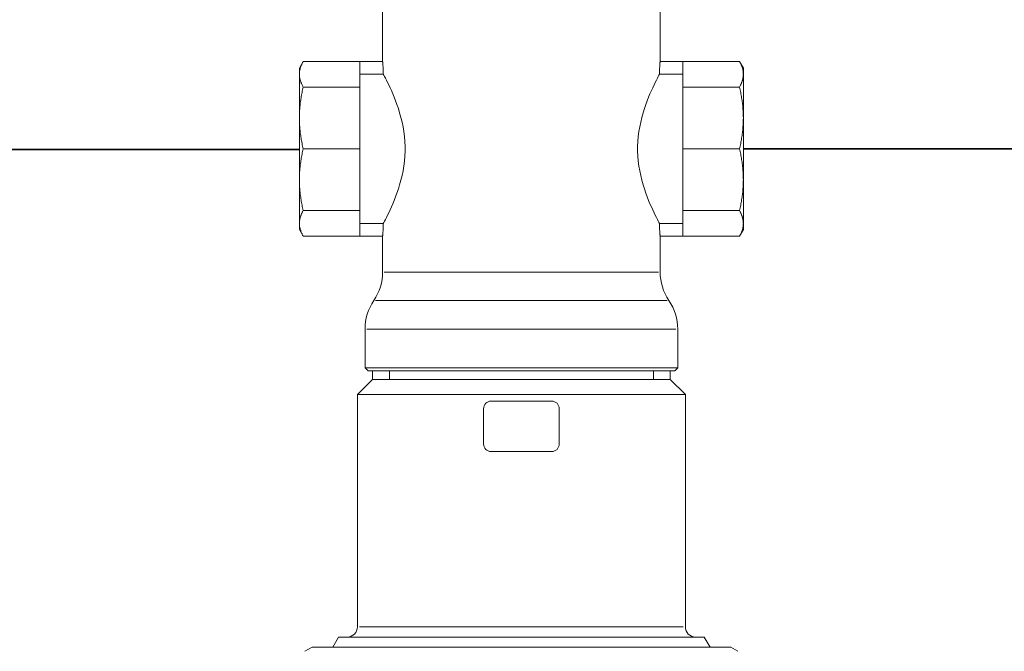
# Model space of a CAD drawing. Header units: millimetres. Extents: x 14365 to 105143, y -126377 to -22383.
# Tile 144 of 191: x 71439 to 71634, y -119693 to -119568. Entities that reach past the tile are written whole.
import ezdxf

# ---------------------------------------------------------------- set-up
doc = ezdxf.new("R2010")
doc.units = ezdxf.units.MM
doc.layers.add('UT_SCHÉMA_PŘÍVOD', color=10, linetype='Continuous', lineweight=35)
doc.layers.add('UT_ZARIZENI - ARMATURY', color=6, linetype='Continuous', lineweight=5)

msp = doc.modelspace()

# ---------------------------------------------------------------- linework, layer by layer
at = {"layer": 'UT_SCHÉMA_PŘÍVOD'}
for p, q in [((71328.24, -119593.63), (71494.57, -119593.63)), ((71983.57, -119593.63), (71582.57, -119593.46))]:
    msp.add_line(p, q, dxfattribs=at)
at = {"layer": 'UT_ZARIZENI - ARMATURY'}
for p, q in [((71511.07, -119551.04), (71511.07, -119576.16)), ((71566.07, -119551.04), (71566.07, -119576.16)), ((71494.57, -119577.46), (71495.33, -119576.14)), ((71495.03, -119576.7), (71494.99, -119576.81)), ((71495.09, -119576.59), (71495.03, -119576.7)), ((71495.14, -119576.48), (71495.09, -119576.59)), ((71495.2, -119576.37), (71495.14, -119576.48)), ((71495.26, -119576.26), (71495.2, -119576.37)), ((71495.33, -119576.14), (71495.26, -119576.26)), ((71495.33, -119576.14), (71506.57, -119576.14)), ((71506.57, -119576.16), (71506.57, -119576.14)), ((71506.57, -119576.16), (71506.57, -119576.86)), ((71506.57, -119576.16), (71511.07, -119576.16)), ((71511.07, -119576.16), (71511.07, -119576.17)), ((71511.07, -119576.17), (71511.07, -119576.18)), ((71511.07, -119576.18), (71511.07, -119576.21)), ((71511.07, -119576.21), (71511.07, -119576.25)), ((71511.07, -119576.25), (71511.08, -119576.29)), ((71511.08, -119576.29), (71511.08, -119576.35)), ((71511.08, -119576.35), (71511.09, -119576.42)), ((71511.09, -119576.42), (71511.09, -119576.5)), ((71511.09, -119576.5), (71511.1, -119576.59)), ((71511.1, -119576.59), (71511.11, -119576.68)), ((71511.11, -119576.68), (71511.11, -119576.79)), ((71566.02, -119576.68), (71566.03, -119576.59)), ((71566.02, -119576.79), (71566.02, -119576.68)), ((71566.03, -119576.59), (71566.04, -119576.5)), ((71566.04, -119576.42), (71566.05, -119576.35)), ((71566.04, -119576.5), (71566.04, -119576.42)), ((71566.05, -119576.29), (71566.06, -119576.25)), ((71566.05, -119576.35), (71566.05, -119576.29)), ((71566.06, -119576.17), (71566.07, -119576.16)), ((71566.06, -119576.18), (71566.06, -119576.17)), ((71566.06, -119576.21), (71566.06, -119576.18)), ((71566.06, -119576.25), (71566.06, -119576.21)), ((71566.07, -119576.16), (71570.57, -119576.16)), ((71581.8, -119576.14), (71570.57, -119576.14)), ((71570.57, -119576.16), (71570.57, -119576.14)), ((71570.57, -119576.86), (71570.57, -119576.16)), ((71582.57, -119577.46), (71581.8, -119576.14)), ((71581.8, -119576.14), (71581.87, -119576.26)), ((71581.87, -119576.26), (71581.93, -119576.37)), ((71581.93, -119576.37), (71581.99, -119576.48)), ((71581.99, -119576.48), (71582.04, -119576.59)), ((71582.04, -119576.59), (71582.1, -119576.7)), ((71582.1, -119576.7), (71582.14, -119576.81)), ((71494.57, -119577.46), (71494.57, -119578.68)), ((71494.58, -119578.38), (71494.57, -119578.48)), ((71494.57, -119578.48), (71494.57, -119578.58)), ((71494.57, -119578.58), (71494.57, -119578.68)), ((71494.57, -119578.68), (71494.57, -119587.34)), ((71494.57, -119578.68), (71494.57, -119578.78)), ((71494.59, -119578.27), (71494.58, -119578.38)), ((71494.6, -119578.17), (71494.59, -119578.27)), ((71494.61, -119578.07), (71494.6, -119578.17)), ((71494.63, -119577.97), (71494.61, -119578.07)), ((71494.65, -119577.86), (71494.63, -119577.97)), ((71494.67, -119577.76), (71494.65, -119577.86)), ((71494.69, -119577.66), (71494.67, -119577.76)), ((71494.72, -119577.55), (71494.69, -119577.66)), ((71494.75, -119577.45), (71494.72, -119577.55)), ((71494.78, -119577.35), (71494.75, -119577.45)), ((71494.82, -119577.24), (71494.78, -119577.35)), ((71494.86, -119577.13), (71494.82, -119577.24)), ((71494.9, -119577.03), (71494.86, -119577.13)), ((71494.94, -119576.92), (71494.9, -119577.03)), ((71494.99, -119576.81), (71494.94, -119576.92)), ((71506.57, -119581.22), (71506.57, -119576.86)), ((71511.18, -119578.67), (71506.57, -119578.67)), ((71510.95, -119578.66), (71506.8, -119578.66)), ((71511.11, -119576.79), (71511.12, -119576.89)), ((71511.12, -119576.89), (71511.13, -119577.01)), ((71511.13, -119577.01), (71511.14, -119577.13)), ((71511.14, -119577.13), (71511.14, -119577.27)), ((71511.14, -119577.27), (71511.15, -119577.41)), ((71511.15, -119577.41), (71511.16, -119577.55)), ((71511.16, -119577.55), (71511.16, -119577.71)), ((71511.16, -119577.71), (71511.17, -119577.86)), ((71511.17, -119577.86), (71511.17, -119578.02)), ((71511.17, -119578.02), (71511.17, -119578.18)), ((71511.17, -119578.18), (71511.18, -119578.34)), ((71511.18, -119578.34), (71511.18, -119578.5)), ((71511.18, -119578.5), (71511.18, -119578.66)), ((71511.18, -119578.66), (71511.18, -119578.67)), ((71511.18, -119578.67), (71511.29, -119578.87)), ((71565.84, -119578.87), (71565.95, -119578.67)), ((71565.95, -119578.34), (71565.96, -119578.18)), ((71565.95, -119578.5), (71565.95, -119578.34)), ((71565.95, -119578.66), (71565.95, -119578.5)), ((71565.95, -119578.67), (71565.95, -119578.66)), ((71570.57, -119578.67), (71565.95, -119578.67)), ((71565.96, -119577.86), (71565.97, -119577.71)), ((71565.96, -119578.02), (71565.96, -119577.86)), ((71565.96, -119578.18), (71565.96, -119578.02)), ((71565.97, -119577.55), (71565.98, -119577.41)), ((71565.97, -119577.71), (71565.97, -119577.55)), ((71565.98, -119577.41), (71565.99, -119577.27)), ((71565.99, -119577.13), (71566, -119577.01)), ((71565.99, -119577.27), (71565.99, -119577.13)), ((71566, -119577.01), (71566.01, -119576.89)), ((71566.01, -119576.89), (71566.02, -119576.79)), ((71570.33, -119578.66), (71566.18, -119578.66)), ((71570.57, -119581.22), (71570.57, -119576.86)), ((71582.14, -119576.81), (71582.19, -119576.92)), ((71582.19, -119576.92), (71582.23, -119577.03)), ((71582.23, -119577.03), (71582.28, -119577.13)), ((71582.28, -119577.13), (71582.31, -119577.24)), ((71582.31, -119577.24), (71582.35, -119577.35)), ((71582.35, -119577.35), (71582.38, -119577.45)), ((71582.38, -119577.45), (71582.41, -119577.55)), ((71582.41, -119577.55), (71582.44, -119577.66)), ((71582.44, -119577.66), (71582.46, -119577.76)), ((71582.46, -119577.76), (71582.48, -119577.86)), ((71582.48, -119577.86), (71582.5, -119577.97)), ((71582.5, -119577.97), (71582.52, -119578.07)), ((71582.52, -119578.07), (71582.53, -119578.17)), ((71582.53, -119578.17), (71582.54, -119578.27)), ((71582.54, -119578.27), (71582.55, -119578.38)), ((71582.55, -119578.38), (71582.56, -119578.48)), ((71582.56, -119578.48), (71582.56, -119578.58)), ((71582.56, -119578.58), (71582.57, -119578.68)), ((71582.57, -119578.68), (71582.56, -119578.78)), ((71582.57, -119578.68), (71582.57, -119577.46)), ((71582.57, -119587.34), (71582.57, -119578.68)), ((71494.57, -119578.78), (71494.57, -119578.88)), ((71494.57, -119578.88), (71494.58, -119578.98)), ((71494.58, -119578.98), (71494.59, -119579.09)), ((71494.59, -119579.09), (71494.6, -119579.19)), ((71494.6, -119579.19), (71494.61, -119579.29)), ((71494.61, -119579.29), (71494.63, -119579.39)), ((71494.63, -119579.39), (71494.65, -119579.5)), ((71494.65, -119579.5), (71494.67, -119579.6)), ((71494.67, -119579.6), (71494.69, -119579.7)), ((71494.69, -119579.7), (71494.72, -119579.81)), ((71494.72, -119579.81), (71494.75, -119579.91)), ((71494.75, -119579.91), (71494.78, -119580.01)), ((71494.78, -119580.01), (71494.82, -119580.12)), ((71494.82, -119580.12), (71494.86, -119580.23)), ((71494.86, -119580.23), (71494.9, -119580.33)), ((71494.9, -119580.33), (71494.94, -119580.44)), ((71494.94, -119580.44), (71494.99, -119580.55)), ((71494.99, -119580.55), (71495.03, -119580.66)), ((71495.03, -119580.66), (71495.09, -119580.77)), ((71511.29, -119578.87), (71511.43, -119579.14)), ((71511.43, -119579.14), (71511.6, -119579.46)), ((71511.6, -119579.46), (71511.8, -119579.85)), ((71511.8, -119579.85), (71512.02, -119580.3)), ((71512.02, -119580.3), (71512.27, -119580.8)), ((71564.86, -119580.8), (71565.11, -119580.3)), ((71565.11, -119580.3), (71565.33, -119579.85)), ((71565.33, -119579.85), (71565.53, -119579.46)), ((71565.53, -119579.46), (71565.7, -119579.14)), ((71565.7, -119579.14), (71565.84, -119578.87)), ((71582.1, -119580.66), (71582.04, -119580.77)), ((71582.14, -119580.55), (71582.1, -119580.66)), ((71582.19, -119580.44), (71582.14, -119580.55)), ((71582.23, -119580.33), (71582.19, -119580.44)), ((71582.28, -119580.23), (71582.23, -119580.33)), ((71582.31, -119580.12), (71582.28, -119580.23)), ((71582.35, -119580.01), (71582.31, -119580.12)), ((71582.38, -119579.91), (71582.35, -119580.01)), ((71582.41, -119579.81), (71582.38, -119579.91)), ((71582.44, -119579.7), (71582.41, -119579.81)), ((71582.46, -119579.6), (71582.44, -119579.7)), ((71582.48, -119579.5), (71582.46, -119579.6)), ((71582.5, -119579.39), (71582.48, -119579.5)), ((71582.52, -119579.29), (71582.5, -119579.39)), ((71582.53, -119579.19), (71582.52, -119579.29)), ((71582.54, -119579.09), (71582.53, -119579.19)), ((71582.55, -119578.98), (71582.54, -119579.09)), ((71582.56, -119578.88), (71582.55, -119578.98)), ((71582.56, -119578.78), (71582.56, -119578.88)), ((71495.03, -119582.57), (71494.99, -119582.83)), ((71495.09, -119582.3), (71495.03, -119582.57)), ((71495.09, -119580.77), (71495.14, -119580.88)), ((71495.14, -119582.03), (71495.09, -119582.3)), ((71495.14, -119580.88), (71495.2, -119580.99)), ((71495.2, -119581.76), (71495.14, -119582.03)), ((71495.2, -119580.99), (71495.26, -119581.1)), ((71495.26, -119581.49), (71495.2, -119581.76)), ((71495.26, -119581.1), (71495.33, -119581.22)), ((71495.33, -119581.22), (71495.26, -119581.49)), ((71495.33, -119581.22), (71506.57, -119581.22)), ((71506.57, -119593.46), (71506.57, -119581.22)), ((71512.27, -119580.8), (71512.53, -119581.35)), ((71512.53, -119581.35), (71512.8, -119581.94)), ((71512.8, -119581.94), (71513.07, -119582.57)), ((71513.07, -119582.57), (71513.35, -119583.23)), ((71563.78, -119583.23), (71564.06, -119582.57)), ((71564.06, -119582.57), (71564.33, -119581.94)), ((71564.33, -119581.94), (71564.6, -119581.35)), ((71564.6, -119581.35), (71564.86, -119580.8)), ((71581.8, -119581.22), (71570.57, -119581.22)), ((71570.57, -119593.46), (71570.57, -119581.22)), ((71581.87, -119581.1), (71581.8, -119581.22)), ((71581.87, -119581.49), (71581.8, -119581.22)), ((71581.93, -119580.99), (71581.87, -119581.1)), ((71581.93, -119581.76), (71581.87, -119581.49)), ((71581.99, -119580.88), (71581.93, -119580.99)), ((71581.99, -119582.03), (71581.93, -119581.76)), ((71582.04, -119580.77), (71581.99, -119580.88)), ((71582.04, -119582.3), (71581.99, -119582.03)), ((71582.1, -119582.57), (71582.04, -119582.3)), ((71582.14, -119582.83), (71582.1, -119582.57)), ((71494.75, -119584.37), (71494.72, -119584.62)), ((71494.78, -119584.12), (71494.75, -119584.37)), ((71494.82, -119583.86), (71494.78, -119584.12)), ((71494.86, -119583.61), (71494.82, -119583.86)), ((71494.9, -119583.35), (71494.86, -119583.61)), ((71494.94, -119583.09), (71494.9, -119583.35)), ((71494.99, -119582.83), (71494.94, -119583.09)), ((71513.35, -119583.23), (71513.63, -119583.94)), ((71513.63, -119583.94), (71513.91, -119584.7)), ((71563.22, -119584.7), (71563.5, -119583.94)), ((71563.5, -119583.94), (71563.78, -119583.23)), ((71582.19, -119583.09), (71582.14, -119582.83)), ((71582.23, -119583.35), (71582.19, -119583.09)), ((71582.28, -119583.61), (71582.23, -119583.35)), ((71582.31, -119583.86), (71582.28, -119583.61)), ((71582.35, -119584.12), (71582.31, -119583.86)), ((71582.38, -119584.37), (71582.35, -119584.12)), ((71582.41, -119584.62), (71582.38, -119584.37)), ((71494.59, -119586.36), (71494.58, -119586.6)), ((71494.6, -119586.11), (71494.59, -119586.36)), ((71494.61, -119585.87), (71494.6, -119586.11)), ((71494.63, -119585.62), (71494.61, -119585.87)), ((71494.65, -119585.37), (71494.63, -119585.62)), ((71494.67, -119585.12), (71494.65, -119585.37)), ((71494.69, -119584.87), (71494.67, -119585.12)), ((71494.72, -119584.62), (71494.69, -119584.87)), ((71513.91, -119584.7), (71514.18, -119585.5)), ((71514.18, -119585.5), (71514.44, -119586.35)), ((71514.44, -119586.35), (71514.69, -119587.24)), ((71562.44, -119587.24), (71562.69, -119586.35)), ((71562.69, -119586.35), (71562.95, -119585.5)), ((71562.95, -119585.5), (71563.22, -119584.7)), ((71582.44, -119584.87), (71582.41, -119584.62)), ((71582.46, -119585.12), (71582.44, -119584.87)), ((71582.48, -119585.37), (71582.46, -119585.12)), ((71582.5, -119585.62), (71582.48, -119585.37)), ((71582.52, -119585.87), (71582.5, -119585.62)), ((71582.53, -119586.11), (71582.52, -119585.87)), ((71582.54, -119586.36), (71582.53, -119586.11)), ((71582.55, -119586.6), (71582.54, -119586.36)), ((71494.58, -119586.6), (71494.57, -119586.85)), ((71494.57, -119586.85), (71494.57, -119587.09)), ((71494.57, -119587.09), (71494.57, -119587.34)), ((71494.57, -119587.34), (71494.57, -119599.58)), ((71494.57, -119587.34), (71494.57, -119587.58)), ((71494.57, -119587.58), (71494.57, -119587.83)), ((71494.57, -119587.83), (71494.58, -119588.07)), ((71494.58, -119588.07), (71494.59, -119588.32)), ((71494.59, -119588.32), (71494.6, -119588.57)), ((71514.69, -119587.24), (71514.91, -119588.15)), ((71514.91, -119588.15), (71515.11, -119589.09)), ((71562.02, -119589.09), (71562.22, -119588.15)), ((71562.22, -119588.15), (71562.44, -119587.24)), ((71582.54, -119588.32), (71582.53, -119588.57)), ((71582.55, -119588.07), (71582.54, -119588.32)), ((71582.56, -119586.85), (71582.55, -119586.6)), ((71582.56, -119587.83), (71582.55, -119588.07)), ((71582.56, -119587.09), (71582.56, -119586.85)), ((71582.57, -119587.34), (71582.56, -119587.09)), ((71582.57, -119587.34), (71582.56, -119587.58)), ((71582.56, -119587.58), (71582.56, -119587.83)), ((71582.57, -119599.58), (71582.57, -119587.34)), ((71494.6, -119588.57), (71494.61, -119588.81)), ((71494.61, -119588.81), (71494.63, -119589.06)), ((71494.63, -119589.06), (71494.65, -119589.31)), ((71494.65, -119589.31), (71494.67, -119589.56)), ((71494.67, -119589.56), (71494.69, -119589.81)), ((71494.69, -119589.81), (71494.72, -119590.06)), ((71494.72, -119590.06), (71494.75, -119590.31)), ((71494.75, -119590.31), (71494.78, -119590.56)), ((71515.11, -119589.09), (71515.27, -119590.05)), ((71515.27, -119590.05), (71515.39, -119591.03)), ((71561.74, -119591.03), (71561.86, -119590.05)), ((71561.86, -119590.05), (71562.02, -119589.09)), ((71582.38, -119590.31), (71582.35, -119590.56)), ((71582.41, -119590.06), (71582.38, -119590.31)), ((71582.44, -119589.81), (71582.41, -119590.06)), ((71582.46, -119589.56), (71582.44, -119589.81)), ((71582.48, -119589.31), (71582.46, -119589.56)), ((71582.5, -119589.06), (71582.48, -119589.31)), ((71582.52, -119588.81), (71582.5, -119589.06)), ((71582.53, -119588.57), (71582.52, -119588.81)), ((71494.78, -119590.56), (71494.82, -119590.82)), ((71494.82, -119590.82), (71494.86, -119591.07)), ((71494.86, -119591.07), (71494.9, -119591.33)), ((71494.9, -119591.33), (71494.94, -119591.59)), ((71494.94, -119591.59), (71494.99, -119591.85)), ((71494.99, -119591.85), (71495.03, -119592.11)), ((71495.03, -119592.11), (71495.09, -119592.38)), ((71495.09, -119592.38), (71495.14, -119592.65)), ((71515.39, -119591.03), (71515.47, -119592)), ((71515.47, -119592), (71515.51, -119592.98)), ((71561.62, -119592.98), (71561.66, -119592)), ((71561.66, -119592), (71561.74, -119591.03)), ((71582.04, -119592.38), (71581.99, -119592.65)), ((71582.1, -119592.11), (71582.04, -119592.38)), ((71582.14, -119591.85), (71582.1, -119592.11)), ((71582.19, -119591.59), (71582.14, -119591.85)), ((71582.23, -119591.33), (71582.19, -119591.59)), ((71582.28, -119591.07), (71582.23, -119591.33)), ((71582.31, -119590.82), (71582.28, -119591.07)), ((71582.35, -119590.56), (71582.31, -119590.82)), ((71495.09, -119594.55), (71495.14, -119594.28)), ((71495.14, -119592.65), (71495.2, -119592.92)), ((71495.14, -119594.28), (71495.2, -119594.01)), ((71495.2, -119592.92), (71495.26, -119593.19)), ((71495.2, -119594.01), (71495.26, -119593.74)), ((71495.26, -119593.19), (71495.33, -119593.46)), ((71495.26, -119593.74), (71495.33, -119593.46)), ((71495.33, -119593.46), (71506.57, -119593.46)), ((71506.57, -119605.71), (71506.57, -119593.46)), ((71515.51, -119593.95), (71515.47, -119594.92)), ((71515.51, -119592.98), (71515.51, -119593.95)), ((71561.62, -119593.95), (71561.62, -119592.98)), ((71561.66, -119594.92), (71561.62, -119593.95)), ((71581.8, -119593.46), (71570.57, -119593.46)), ((71570.57, -119605.71), (71570.57, -119593.46)), ((71581.87, -119593.19), (71581.8, -119593.46)), ((71581.8, -119593.46), (71581.87, -119593.74)), ((71581.93, -119592.92), (71581.87, -119593.19)), ((71581.87, -119593.74), (71581.93, -119594.01)), ((71581.99, -119592.65), (71581.93, -119592.92)), ((71581.93, -119594.01), (71581.99, -119594.28)), ((71581.99, -119594.28), (71582.04, -119594.55)), ((71494.78, -119596.36), (71494.82, -119596.11)), ((71494.82, -119596.11), (71494.86, -119595.85)), ((71494.86, -119595.85), (71494.9, -119595.59)), ((71494.9, -119595.59), (71494.94, -119595.34)), ((71494.94, -119595.34), (71494.99, -119595.07)), ((71494.99, -119595.07), (71495.03, -119594.81)), ((71495.03, -119594.81), (71495.09, -119594.55)), ((71515.39, -119595.9), (71515.27, -119596.87)), ((71515.47, -119594.92), (71515.39, -119595.9)), ((71561.74, -119595.9), (71561.66, -119594.92)), ((71561.86, -119596.87), (71561.74, -119595.9)), ((71582.04, -119594.55), (71582.1, -119594.81)), ((71582.1, -119594.81), (71582.14, -119595.07)), ((71582.14, -119595.07), (71582.19, -119595.34)), ((71582.19, -119595.34), (71582.23, -119595.59)), ((71582.23, -119595.59), (71582.28, -119595.85)), ((71582.28, -119595.85), (71582.31, -119596.11)), ((71582.31, -119596.11), (71582.35, -119596.36)), ((71494.6, -119598.36), (71494.61, -119598.11)), ((71494.61, -119598.11), (71494.63, -119597.86)), ((71494.63, -119597.86), (71494.65, -119597.62)), ((71494.65, -119597.62), (71494.67, -119597.37)), ((71494.67, -119597.37), (71494.69, -119597.12)), ((71494.69, -119597.12), (71494.72, -119596.87)), ((71494.72, -119596.87), (71494.75, -119596.62)), ((71494.75, -119596.62), (71494.78, -119596.36)), ((71515.11, -119597.83), (71514.91, -119598.77)), ((71515.27, -119596.87), (71515.11, -119597.83)), ((71562.02, -119597.83), (71561.86, -119596.87)), ((71562.22, -119598.77), (71562.02, -119597.83)), ((71582.35, -119596.36), (71582.38, -119596.62)), ((71582.38, -119596.62), (71582.41, -119596.87)), ((71582.41, -119596.87), (71582.44, -119597.12)), ((71582.44, -119597.12), (71582.46, -119597.37)), ((71582.46, -119597.37), (71582.48, -119597.62)), ((71582.48, -119597.62), (71582.5, -119597.86)), ((71582.5, -119597.86), (71582.52, -119598.11)), ((71582.52, -119598.11), (71582.53, -119598.36)), ((71494.57, -119599.09), (71494.58, -119598.85)), ((71494.57, -119599.34), (71494.57, -119599.09)), ((71494.57, -119599.58), (71494.57, -119599.34)), ((71494.57, -119599.58), (71494.57, -119608.24)), ((71494.57, -119599.83), (71494.57, -119599.58)), ((71494.57, -119600.08), (71494.57, -119599.83)), ((71494.58, -119600.32), (71494.57, -119600.08)), ((71494.58, -119598.85), (71494.59, -119598.6)), ((71494.59, -119598.6), (71494.6, -119598.36)), ((71514.69, -119599.69), (71514.44, -119600.57)), ((71514.91, -119598.77), (71514.69, -119599.69)), ((71562.44, -119599.69), (71562.22, -119598.77)), ((71562.69, -119600.57), (71562.44, -119599.69)), ((71582.53, -119598.36), (71582.54, -119598.6)), ((71582.54, -119598.6), (71582.55, -119598.85)), ((71582.55, -119598.85), (71582.56, -119599.09)), ((71582.56, -119600.08), (71582.55, -119600.32)), ((71582.56, -119599.09), (71582.56, -119599.34)), ((71582.56, -119599.34), (71582.57, -119599.58)), ((71582.57, -119599.58), (71582.56, -119599.83)), ((71582.56, -119599.83), (71582.56, -119600.08)), ((71582.57, -119608.24), (71582.57, -119599.58)), ((71494.59, -119600.57), (71494.58, -119600.32)), ((71494.6, -119600.81), (71494.59, -119600.57)), ((71494.61, -119601.06), (71494.6, -119600.81)), ((71494.63, -119601.31), (71494.61, -119601.06)), ((71494.65, -119601.55), (71494.63, -119601.31)), ((71494.67, -119601.8), (71494.65, -119601.55)), ((71494.69, -119602.05), (71494.67, -119601.8)), ((71494.72, -119602.3), (71494.69, -119602.05)), ((71514.18, -119601.42), (71513.91, -119602.23)), ((71514.44, -119600.57), (71514.18, -119601.42)), ((71562.95, -119601.42), (71562.69, -119600.57)), ((71563.22, -119602.23), (71562.95, -119601.42)), ((71582.44, -119602.05), (71582.41, -119602.3)), ((71582.46, -119601.8), (71582.44, -119602.05)), ((71582.48, -119601.55), (71582.46, -119601.8)), ((71582.5, -119601.31), (71582.48, -119601.55)), ((71582.52, -119601.06), (71582.5, -119601.31)), ((71582.53, -119600.81), (71582.52, -119601.06)), ((71582.54, -119600.57), (71582.53, -119600.81)), ((71582.55, -119600.32), (71582.54, -119600.57)), ((71494.75, -119602.55), (71494.72, -119602.3)), ((71494.78, -119602.81), (71494.75, -119602.55)), ((71494.82, -119603.06), (71494.78, -119602.81)), ((71494.86, -119603.32), (71494.82, -119603.06)), ((71494.9, -119603.58), (71494.86, -119603.32)), ((71494.94, -119603.83), (71494.9, -119603.58)), ((71494.99, -119604.1), (71494.94, -119603.83)), ((71495.03, -119604.36), (71494.99, -119604.1)), ((71513.35, -119603.7), (71513.07, -119604.36)), ((71513.63, -119602.99), (71513.35, -119603.7)), ((71513.91, -119602.23), (71513.63, -119602.99)), ((71563.5, -119602.99), (71563.22, -119602.23)), ((71563.78, -119603.7), (71563.5, -119602.99)), ((71564.06, -119604.36), (71563.78, -119603.7)), ((71582.14, -119604.1), (71582.1, -119604.36)), ((71582.19, -119603.83), (71582.14, -119604.1)), ((71582.23, -119603.58), (71582.19, -119603.83)), ((71582.28, -119603.32), (71582.23, -119603.58)), ((71582.31, -119603.06), (71582.28, -119603.32)), ((71582.35, -119602.81), (71582.31, -119603.06)), ((71582.38, -119602.55), (71582.35, -119602.81)), ((71582.41, -119602.3), (71582.38, -119602.55)), ((71495.09, -119604.62), (71495.03, -119604.36)), ((71495.14, -119604.89), (71495.09, -119604.62)), ((71495.14, -119606.05), (71495.09, -119606.16)), ((71495.2, -119605.16), (71495.14, -119604.89)), ((71495.2, -119605.93), (71495.14, -119606.05)), ((71495.26, -119605.43), (71495.2, -119605.16)), ((71495.26, -119605.82), (71495.2, -119605.93)), ((71495.33, -119605.71), (71495.26, -119605.43)), ((71495.33, -119605.71), (71495.26, -119605.82)), ((71495.33, -119605.71), (71506.57, -119605.71)), ((71506.57, -119610.06), (71506.57, -119605.71)), ((71512.53, -119605.57), (71512.27, -119606.12)), ((71512.8, -119604.98), (71512.53, -119605.57)), ((71513.07, -119604.36), (71512.8, -119604.98)), ((71564.33, -119604.98), (71564.06, -119604.36)), ((71564.6, -119605.57), (71564.33, -119604.98)), ((71564.86, -119606.12), (71564.6, -119605.57)), ((71581.8, -119605.71), (71570.57, -119605.71)), ((71570.57, -119610.06), (71570.57, -119605.71)), ((71581.87, -119605.43), (71581.8, -119605.71)), ((71581.8, -119605.71), (71581.87, -119605.82)), ((71581.93, -119605.16), (71581.87, -119605.43)), ((71581.87, -119605.82), (71581.93, -119605.93)), ((71581.99, -119604.89), (71581.93, -119605.16)), ((71581.93, -119605.93), (71581.99, -119606.05)), ((71582.04, -119604.62), (71581.99, -119604.89)), ((71581.99, -119606.05), (71582.04, -119606.16)), ((71582.1, -119604.36), (71582.04, -119604.62)), ((71494.58, -119607.94), (71494.57, -119608.04)), ((71494.59, -119607.84), (71494.58, -119607.94)), ((71494.6, -119607.74), (71494.59, -119607.84)), ((71494.61, -119607.63), (71494.6, -119607.74)), ((71494.63, -119607.53), (71494.61, -119607.63)), ((71494.65, -119607.43), (71494.63, -119607.53)), ((71494.67, -119607.33), (71494.65, -119607.43)), ((71494.69, -119607.22), (71494.67, -119607.33)), ((71494.72, -119607.12), (71494.69, -119607.22)), ((71494.75, -119607.01), (71494.72, -119607.12)), ((71494.78, -119606.91), (71494.75, -119607.01)), ((71494.82, -119606.8), (71494.78, -119606.91)), ((71494.86, -119606.7), (71494.82, -119606.8)), ((71494.9, -119606.59), (71494.86, -119606.7)), ((71494.94, -119606.48), (71494.9, -119606.59)), ((71494.99, -119606.38), (71494.94, -119606.48)), ((71495.03, -119606.27), (71494.99, -119606.38)), ((71495.09, -119606.16), (71495.03, -119606.27)), ((71511.43, -119607.79), (71511.29, -119608.05)), ((71511.6, -119607.46), (71511.43, -119607.79)), ((71511.8, -119607.07), (71511.6, -119607.46)), ((71512.02, -119606.62), (71511.8, -119607.07)), ((71512.27, -119606.12), (71512.02, -119606.62)), ((71565.11, -119606.62), (71564.86, -119606.12)), ((71565.33, -119607.07), (71565.11, -119606.62)), ((71565.53, -119607.46), (71565.33, -119607.07)), ((71565.7, -119607.79), (71565.53, -119607.46)), ((71565.84, -119608.05), (71565.7, -119607.79)), ((71582.04, -119606.16), (71582.1, -119606.27)), ((71582.1, -119606.27), (71582.14, -119606.38)), ((71582.14, -119606.38), (71582.19, -119606.48)), ((71582.19, -119606.48), (71582.23, -119606.59)), ((71582.23, -119606.59), (71582.28, -119606.7)), ((71582.28, -119606.7), (71582.31, -119606.8)), ((71582.31, -119606.8), (71582.35, -119606.91)), ((71582.35, -119606.91), (71582.38, -119607.01)), ((71582.38, -119607.01), (71582.41, -119607.12)), ((71582.41, -119607.12), (71582.44, -119607.22)), ((71582.44, -119607.22), (71582.46, -119607.33)), ((71582.46, -119607.33), (71582.48, -119607.43)), ((71582.48, -119607.43), (71582.5, -119607.53)), ((71582.5, -119607.53), (71582.52, -119607.63)), ((71582.52, -119607.63), (71582.53, -119607.74)), ((71582.53, -119607.74), (71582.54, -119607.84)), ((71582.54, -119607.84), (71582.55, -119607.94)), ((71582.55, -119607.94), (71582.56, -119608.04)), ((71494.57, -119608.04), (71494.57, -119608.14)), ((71494.57, -119608.14), (71494.57, -119608.24)), ((71494.57, -119608.24), (71494.57, -119609.46)), ((71494.57, -119608.24), (71494.57, -119608.35)), ((71494.57, -119608.35), (71494.57, -119608.45)), ((71494.57, -119608.45), (71494.58, -119608.55)), ((71494.57, -119609.46), (71495.33, -119610.78)), ((71494.58, -119608.55), (71494.59, -119608.65)), ((71494.59, -119608.65), (71494.6, -119608.75)), ((71494.6, -119608.75), (71494.61, -119608.85)), ((71494.61, -119608.85), (71494.63, -119608.96)), ((71494.63, -119608.96), (71494.65, -119609.06)), ((71494.65, -119609.06), (71494.67, -119609.16)), ((71494.67, -119609.16), (71494.69, -119609.27)), ((71494.69, -119609.27), (71494.72, -119609.37)), ((71494.72, -119609.37), (71494.75, -119609.47)), ((71494.75, -119609.47), (71494.78, -119609.58)), ((71494.78, -119609.58), (71494.82, -119609.68)), ((71494.82, -119609.68), (71494.86, -119609.79)), ((71494.86, -119609.79), (71494.9, -119609.9)), ((71494.9, -119609.9), (71494.94, -119610)), ((71506.57, -119608.25), (71511.18, -119608.25)), ((71506.8, -119608.26), (71510.95, -119608.26)), ((71511.13, -119609.91), (71511.12, -119610.03)), ((71511.14, -119609.79), (71511.13, -119609.91)), ((71511.15, -119609.52), (71511.14, -119609.66)), ((71511.14, -119609.66), (71511.14, -119609.79)), ((71511.16, -119609.37), (71511.15, -119609.52)), ((71511.17, -119609.06), (71511.16, -119609.22)), ((71511.16, -119609.22), (71511.16, -119609.37)), ((71511.18, -119608.58), (71511.17, -119608.74)), ((71511.17, -119608.74), (71511.17, -119608.9)), ((71511.17, -119608.9), (71511.17, -119609.06)), ((71511.29, -119608.05), (71511.18, -119608.25)), ((71511.18, -119608.25), (71511.18, -119608.26)), ((71511.18, -119608.26), (71511.18, -119608.42)), ((71511.18, -119608.42), (71511.18, -119608.58)), ((71565.95, -119608.25), (71565.84, -119608.05)), ((71565.95, -119608.25), (71570.57, -119608.25)), ((71565.95, -119608.26), (71565.95, -119608.25)), ((71565.95, -119608.42), (71565.95, -119608.26)), ((71565.95, -119608.58), (71565.95, -119608.42)), ((71565.96, -119608.74), (71565.95, -119608.58)), ((71565.96, -119608.9), (71565.96, -119608.74)), ((71565.96, -119609.06), (71565.96, -119608.9)), ((71565.97, -119609.22), (71565.96, -119609.06)), ((71565.97, -119609.37), (71565.97, -119609.22)), ((71565.98, -119609.52), (71565.97, -119609.37)), ((71565.99, -119609.66), (71565.98, -119609.52)), ((71565.99, -119609.79), (71565.99, -119609.66)), ((71566, -119609.91), (71565.99, -119609.79)), ((71566.01, -119610.03), (71566, -119609.91)), ((71566.18, -119608.26), (71570.33, -119608.26)), ((71582.57, -119609.46), (71581.8, -119610.78)), ((71582.23, -119609.9), (71582.19, -119610)), ((71582.28, -119609.79), (71582.23, -119609.9)), ((71582.31, -119609.68), (71582.28, -119609.79)), ((71582.35, -119609.58), (71582.31, -119609.68)), ((71582.38, -119609.47), (71582.35, -119609.58)), ((71582.41, -119609.37), (71582.38, -119609.47)), ((71582.44, -119609.27), (71582.41, -119609.37)), ((71582.46, -119609.16), (71582.44, -119609.27)), ((71582.48, -119609.06), (71582.46, -119609.16)), ((71582.5, -119608.96), (71582.48, -119609.06)), ((71582.52, -119608.85), (71582.5, -119608.96)), ((71582.53, -119608.75), (71582.52, -119608.85)), ((71582.54, -119608.65), (71582.53, -119608.75)), ((71582.55, -119608.55), (71582.54, -119608.65)), ((71582.56, -119608.45), (71582.55, -119608.55)), ((71582.56, -119608.04), (71582.56, -119608.14)), ((71582.56, -119608.14), (71582.57, -119608.24)), ((71582.57, -119608.24), (71582.56, -119608.35)), ((71582.56, -119608.35), (71582.56, -119608.45)), ((71582.57, -119609.46), (71582.57, -119608.24)), ((71494.94, -119610), (71494.99, -119610.11)), ((71494.99, -119610.11), (71495.03, -119610.22)), ((71495.03, -119610.22), (71495.09, -119610.33)), ((71495.09, -119610.33), (71495.14, -119610.44)), ((71495.14, -119610.44), (71495.2, -119610.55)), ((71495.2, -119610.55), (71495.26, -119610.67)), ((71495.26, -119610.67), (71495.33, -119610.78)), ((71495.33, -119610.78), (71506.57, -119610.78)), ((71506.57, -119610.06), (71506.57, -119610.76)), ((71506.57, -119610.78), (71506.57, -119610.76)), ((71511.07, -119610.76), (71506.57, -119610.76)), ((71511.08, -119610.63), (71511.07, -119610.68)), ((71511.07, -119610.68), (71511.07, -119610.71)), ((71511.07, -119610.71), (71511.07, -119610.74)), ((71511.07, -119610.74), (71511.07, -119610.76)), ((71511.07, -119610.76), (71511.07, -119617.88)), ((71511.07, -119610.76), (71511.07, -119610.76)), ((71511.09, -119610.5), (71511.08, -119610.57)), ((71511.08, -119610.57), (71511.08, -119610.63)), ((71511.1, -119610.34), (71511.09, -119610.42)), ((71511.09, -119610.42), (71511.09, -119610.5)), ((71511.11, -119610.24), (71511.1, -119610.34)), ((71511.12, -119610.03), (71511.11, -119610.14)), ((71511.11, -119610.14), (71511.11, -119610.24)), ((71566.02, -119610.14), (71566.01, -119610.03)), ((71566.02, -119610.24), (71566.02, -119610.14)), ((71566.03, -119610.34), (71566.02, -119610.24)), ((71566.04, -119610.42), (71566.03, -119610.34)), ((71566.04, -119610.5), (71566.04, -119610.42)), ((71566.05, -119610.57), (71566.04, -119610.5)), ((71566.05, -119610.63), (71566.05, -119610.57)), ((71566.06, -119610.68), (71566.05, -119610.63)), ((71566.06, -119610.71), (71566.06, -119610.68)), ((71566.06, -119610.74), (71566.06, -119610.71)), ((71566.06, -119610.76), (71566.06, -119610.74)), ((71566.07, -119610.76), (71566.06, -119610.76)), ((71570.57, -119610.76), (71566.07, -119610.76)), ((71566.07, -119610.76), (71566.07, -119617.88)), ((71570.57, -119610.76), (71570.57, -119610.06)), ((71570.57, -119610.78), (71570.57, -119610.76)), ((71581.8, -119610.78), (71570.57, -119610.78)), ((71581.87, -119610.67), (71581.8, -119610.78)), ((71581.93, -119610.55), (71581.87, -119610.67)), ((71581.99, -119610.44), (71581.93, -119610.55)), ((71582.04, -119610.33), (71581.99, -119610.44)), ((71582.1, -119610.22), (71582.04, -119610.33)), ((71582.14, -119610.11), (71582.1, -119610.22)), ((71582.19, -119610), (71582.14, -119610.11)), ((71565.73, -119617.88), (71511.4, -119617.88)), ((71567.45, -119623.53), (71509.68, -119623.53)), ((71507.57, -119629.19), (71507.57, -119636.86)), ((71507.95, -119629.19), (71569.18, -119629.19)), ((71569.57, -119629.19), (71569.57, -119636.86)), ((71507.57, -119636.86), (71569.57, -119636.86)), ((71508.17, -119637.46), (71507.57, -119636.86)), ((71568.97, -119637.46), (71569.57, -119636.86)), ((71509.07, -119639.16), (71506.07, -119642.16)), ((71508.17, -119637.46), (71568.97, -119637.46)), ((71509.07, -119637.46), (71509.07, -119639.16)), ((71509.07, -119639.16), (71568.07, -119639.16)), ((71509.07, -119639.16), (71568.07, -119639.16)), ((71512.4, -119637.46), (71512.4, -119639.16)), ((71564.73, -119639.16), (71564.73, -119637.46)), ((71568.07, -119637.46), (71568.07, -119639.16)), ((71568.07, -119639.16), (71571.07, -119642.16)), ((71506.07, -119642.16), (71571.07, -119642.16)), ((71506.07, -119642.16), (71506.07, -119688.21)), ((71571.07, -119642.16), (71571.07, -119688.21)), ((71531.07, -119651.96), (71531.07, -119644.96)), ((71532.57, -119643.46), (71538.57, -119643.46)), ((71538.57, -119643.46), (71544.57, -119643.46)), ((71546.07, -119651.96), (71546.07, -119644.96)), ((71532.57, -119653.46), (71538.57, -119653.46)), ((71538.57, -119653.46), (71544.57, -119653.46)), ((71506.47, -119688.21), (71570.66, -119688.21)), ((71502.32, -119690.21), (71501.16, -119692.21)), ((71502.32, -119690.21), (71574.82, -119690.21)), ((71574.82, -119690.21), (71575.97, -119692.21)), ((71497.07, -119692.21), (71495.63, -119693.04)), ((71497.07, -119692.21), (71580.07, -119692.21)), ((71580.07, -119692.21), (71581.5, -119693.04))]:
    msp.add_line(p, q, dxfattribs=at)
for centre, radius, start, end in [((71501.07, -119617.88), 10, 325.5885, 0), ((71576.07, -119617.88), 10, 180, 214.4115), ((71517.57, -119629.19), 10, 145.5885, 180), ((71559.57, -119629.19), 10, 0, 34.4115), ((71532.57, -119644.96), 1.5, 90, 180), ((71544.57, -119644.96), 1.5, 0, 90), ((71532.57, -119651.96), 1.5, 180, 270), ((71544.57, -119651.96), 1.5, 270, 0), ((71504.07, -119688.21), 2, 270, 0), ((71573.07, -119688.21), 2, 180, 270)]:
    msp.add_arc(centre, radius, start, end, dxfattribs=at)

doc.saveas('drawing.dxf')
